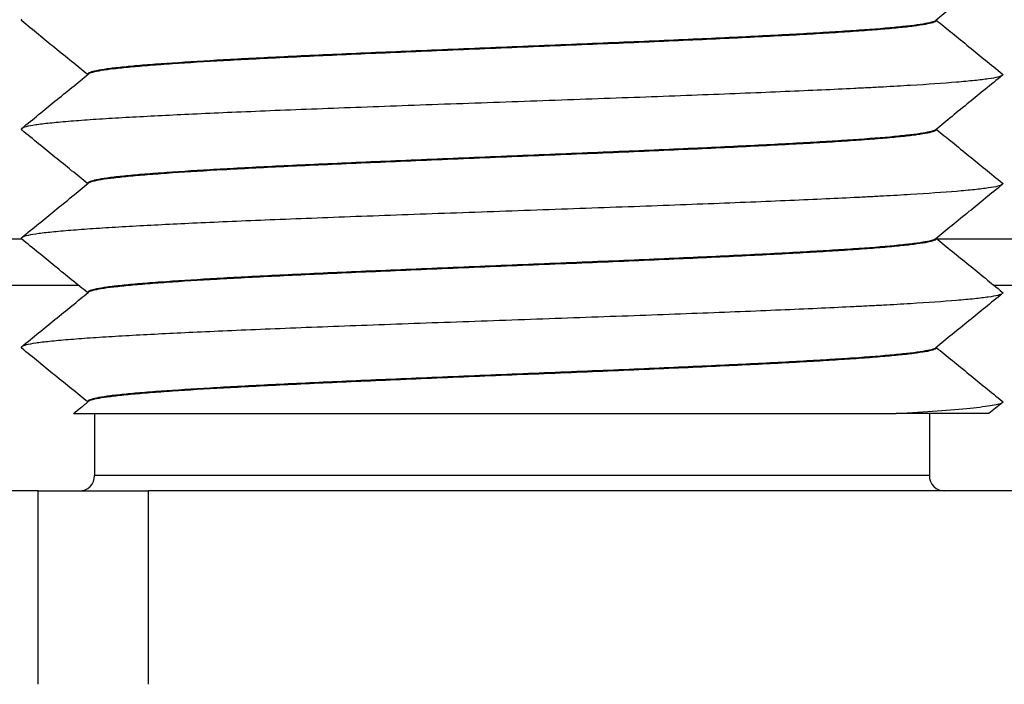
# Model space of a CAD drawing. Extents: x -1763 to 4575, y -3429 to 1051.
# Tile 116 of 193: x 3174.41 to 3180.78, y -2494.45 to -2490.15. Entities that reach past the tile are written whole.
import ezdxf

# ---------------------------------------------------------------- set-up
doc = ezdxf.new("R2010")
doc.units = 0
doc.layers.get('0').update_dxf_attribs({"linetype": 'CONTINUOUS'})
doc.layers.add('1', color=7, linetype='CONTINUOUS')

# ---------------------------------------------------------------- blocks, each defined once
blk = doc.blocks.new('Z-STACK', base_point=(-660.9662, -2613.0821))
at = {"color": 7, "linetype": 'CONTINUOUS'}
for p, q in [((3180.3382, -2490.1562), (3180.3382, -2490.1539)), ((3174.8493, -2490.5062), (3174.8493, -2490.5039)), ((3180.3382, -2490.8618), (3180.3382, -2490.8595)), ((3174.8493, -2491.2117), (3174.8493, -2491.2095)), ((3180.3382, -2491.5673), (3180.3382, -2491.5651)), ((3174.8493, -2491.9173), (3174.8493, -2491.915)), ((3180.3382, -2492.2729), (3180.3382, -2492.2706)), ((3174.8493, -2492.6228), (3174.8493, -2492.6206)), ((3174.7564, -2492.6985), (3174.8937, -2492.6985)), ((3174.8937, -2492.6985), (3174.8937, -2493.0985)), ((3174.8937, -2492.6985), (3180.0797, -2492.6985)), ((3180.2937, -2492.6985), (3180.0797, -2492.6985)), ((3180.2937, -2492.6985), (3180.2937, -2493.0985)), ((3180.6791, -2492.6985), (3180.2937, -2492.6985)), ((3174.5292, -2493.1985), (3173.9489, -2493.1985)), ((3174.5292, -2493.1985), (3174.7937, -2493.1985)), ((3174.7937, -2493.1985), (3175.243, -2493.1985)), ((3180.3937, -2493.1985), (3175.243, -2493.1985)), ((3181.2386, -2493.1985), (3180.3937, -2493.1985))]:
    blk.add_line(p, q, dxfattribs=at)
at = {"color": 4, "linetype": 'CONTINUOUS'}
for p, q in [((3159.696, -2491.5685), (3174.4205, -2491.5685)), ((3180.3431, -2491.5685), (3186.7377, -2491.5685)), ((3160.1313, -2491.8685), (3174.7887, -2491.8685)), ((3180.7115, -2491.8685), (3187.0377, -2491.8685))]:
    blk.add_line(p, q, dxfattribs=at)
at = {"color": 1, "linetype": 'CONTINUOUS'}
for p, q in [((3180.2937, -2493.0985), (3174.8937, -2493.0985)), ((3174.5292, -2494.4485), (3174.5292, -2493.1985)), ((3175.243, -2494.4485), (3175.243, -2493.1985))]:
    blk.add_line(p, q, dxfattribs=at)
at = {"color": 7, "linetype": 'CONTINUOUS'}
for centre, start, end in [((3174.7937, -2493.0985), -90, 0), ((3180.3937, -2493.0985), 180, -90)]:
    blk.add_arc(centre, 0.1, start, end, dxfattribs=at)
for points, knots in [([(3180.7657, -2489.8058), (3180.6913, -2489.8663), (3180.6196, -2489.9248), (3180.5502, -2489.9813), (3180.4757, -2490.042), (3180.4039, -2490.1004), (3180.3347, -2490.1568)], [0, 0, 0, 0, 0.2779219, 0.2779219, 0.2779219, 0.5558438, 0.5558438, 0.5558438, 0.5558438]), ([(3174.4217, -2490.1488), (3174.4207, -2490.1496), (3174.42, -2490.1504), (3174.4195, -2490.1512), (3174.419, -2490.152), (3174.4187, -2490.1529), (3174.4187, -2490.1537), (3174.4187, -2490.1545), (3174.419, -2490.1553), (3174.4195, -2490.1561), (3174.42, -2490.1569), (3174.4207, -2490.1577), (3174.4217, -2490.1585)], [0, 0, 0, 0, 0.00333528, 0.00333528, 0.00333528, 0.00592148, 0.00592148, 0.00592148, 0.0085072, 0.0085072, 0.0085072, 0.01183912, 0.01183912, 0.01183912, 0.01183912]), ([(3174.8489, -2490.5064), (3174.7809, -2490.4511), (3174.7104, -2490.3936), (3174.6372, -2490.334), (3174.5679, -2490.2776), (3174.4961, -2490.2191), (3174.4217, -2490.1585)], [0.0051036, 0.0051036, 0.0051036, 0.0051036, 0.2779219, 0.2779219, 0.2779219, 0.5558438, 0.5558438, 0.5558438, 0.5558438]), ([(3180.3347, -2490.1568), (3180.33, -2490.1606), (3180.3206, -2490.1644), (3180.3067, -2490.1682), (3180.2927, -2490.172), (3180.2741, -2490.1757), (3180.2513, -2490.1795), (3180.2285, -2490.1832), (3180.2014, -2490.1869), (3180.1705, -2490.1906), (3180.1396, -2490.1943), (3180.1048, -2490.1979), (3180.0666, -2490.2015), (3179.9904, -2490.2087), (3179.9006, -2490.2157), (3179.8018, -2490.2225), (3179.7524, -2490.2259), (3179.7007, -2490.2293), (3179.6474, -2490.2326), (3179.6206, -2490.2342), (3179.5937, -2490.2358), (3179.5658, -2490.2375), (3179.5379, -2490.2391), (3179.5092, -2490.2408), (3179.4795, -2490.2424), (3179.4202, -2490.2458), (3179.3574, -2490.2492), (3179.2911, -2490.2526), (3179.2249, -2490.2561), (3179.1553, -2490.2596), (3179.0824, -2490.2631), (3179.0096, -2490.2667), (3178.9336, -2490.2703), (3178.8547, -2490.2739), (3178.7758, -2490.2775), (3178.6941, -2490.2812), (3178.61, -2490.2849), (3178.5259, -2490.2886), (3178.4393, -2490.2924), (3178.351, -2490.2961), (3178.2627, -2490.2999), (3178.1725, -2490.3037), (3178.0812, -2490.3075), (3177.8985, -2490.3151), (3177.7111, -2490.3227), (3177.5247, -2490.3303), (3177.3384, -2490.338), (3177.1531, -2490.3456), (3176.9745, -2490.3531), (3176.8851, -2490.3568), (3176.7974, -2490.3606), (3176.7119, -2490.3642), (3176.6265, -2490.3679), (3176.5432, -2490.3716), (3176.4626, -2490.3752), (3176.382, -2490.3788), (3176.3041, -2490.3824), (3176.2292, -2490.3859), (3176.1544, -2490.3895), (3176.0825, -2490.393), (3176.014, -2490.3964), (3175.9454, -2490.3998), (3175.8802, -2490.4032), (3175.8183, -2490.4065), (3175.7873, -2490.4082), (3175.7572, -2490.4098), (3175.728, -2490.4115), (3175.6988, -2490.4131), (3175.67, -2490.4147), (3175.6415, -2490.4164), (3175.5278, -2490.423), (3175.4202, -2490.4299), (3175.3234, -2490.4369), (3175.275, -2490.4404), (3175.2293, -2490.444), (3175.1869, -2490.4476), (3175.1444, -2490.4512), (3175.1053, -2490.4549), (3175.0699, -2490.4586), (3175.0344, -2490.4623), (3175.0028, -2490.466), (3174.9753, -2490.4697), (3174.9479, -2490.4735), (3174.9246, -2490.4772), (3174.9059, -2490.481), (3174.8877, -2490.4847), (3174.8738, -2490.4884), (3174.8644, -2490.4921), (3174.8588, -2490.4943), (3174.8547, -2490.4965), (3174.8523, -2490.4987), (3174.8503, -2490.5004), (3174.8493, -2490.5022), (3174.8493, -2490.5039)], [0, 0, 0, 0, 0.030523, 0.030523, 0.030523, 0.087025, 0.087025, 0.087025, 0.168609, 0.168609, 0.168609, 0.273035, 0.273035, 0.273035, 0.538716, 0.538716, 0.538716, 0.693478, 0.693478, 0.693478, 0.775166, 0.775166, 0.775166, 0.861646, 0.861646, 0.861646, 1.050293, 1.050293, 1.050293, 1.259264, 1.259264, 1.259264, 1.487248, 1.487248, 1.487248, 1.732213, 1.732213, 1.732213, 1.991422, 1.991422, 1.991422, 2.2615, 2.2615, 2.2615, 2.818402, 2.818402, 2.818402, 3.369152, 3.369152, 3.369152, 3.631903, 3.631903, 3.631903, 3.881492, 3.881492, 3.881492, 4.1151, 4.1151, 4.1151, 4.330599, 4.330599, 4.330599, 4.526566, 4.526566, 4.526566, 4.616966, 4.616966, 4.616966, 4.703569, 4.703569, 4.703569, 5.022376, 5.022376, 5.022376, 5.159316, 5.159316, 5.159316, 5.276863, 5.276863, 5.276863, 5.372035, 5.372035, 5.372035, 5.442388, 5.442388, 5.442388, 5.485438, 5.485438, 5.485438, 5.499278, 5.499278, 5.499278, 5.505512, 5.505512, 5.505512, 5.505512]), ([(3180.3382, -2490.1562), (3180.3382, -2490.158), (3180.3372, -2490.1597), (3180.3352, -2490.1614), (3180.3327, -2490.1636), (3180.3287, -2490.1658), (3180.3231, -2490.168), (3180.3137, -2490.1717), (3180.2999, -2490.1753), (3180.2819, -2490.179), (3180.2634, -2490.1827), (3180.2404, -2490.1865), (3180.2134, -2490.1902), (3180.1864, -2490.1939), (3180.1553, -2490.1976), (3180.1206, -2490.2012), (3180.0859, -2490.2049), (3180.0476, -2490.2085), (3180.0061, -2490.212), (3179.9647, -2490.2156), (3179.9202, -2490.2191), (3179.8732, -2490.2225), (3179.8262, -2490.226), (3179.7766, -2490.2294), (3179.725, -2490.2327), (3179.6734, -2490.2361), (3179.6202, -2490.2394), (3179.5647, -2490.2426), (3179.5089, -2490.2459), (3179.4495, -2490.2493), (3179.3866, -2490.2527), (3179.3238, -2490.256), (3179.2575, -2490.2595), (3179.1878, -2490.263), (3179.1182, -2490.2665), (3179.0453, -2490.27), (3178.9693, -2490.2736), (3178.8933, -2490.2772), (3178.8143, -2490.2809), (3178.7326, -2490.2845), (3178.651, -2490.2882), (3178.5667, -2490.2919), (3178.4803, -2490.2957), (3178.3939, -2490.2994), (3178.3054, -2490.3031), (3178.2154, -2490.3069), (3178.0353, -2490.3145), (3177.8492, -2490.3221), (3177.6627, -2490.3298), (3177.4762, -2490.3374), (3177.2893, -2490.345), (3177.1077, -2490.3526), (3177.0169, -2490.3564), (3176.9275, -2490.3601), (3176.8399, -2490.3638), (3176.7524, -2490.3676), (3176.6668, -2490.3713), (3176.5837, -2490.3749), (3176.5006, -2490.3786), (3176.4199, -2490.3822), (3176.3421, -2490.3858), (3176.2644, -2490.3893), (3176.1895, -2490.3929), (3176.1177, -2490.3964), (3176.046, -2490.3998), (3175.9775, -2490.4033), (3175.9123, -2490.4066), (3175.8471, -2490.41), (3175.7852, -2490.4133), (3175.7268, -2490.4166), (3175.6102, -2490.4231), (3175.4987, -2490.4299), (3175.3969, -2490.4368), (3175.346, -2490.4403), (3175.2975, -2490.4438), (3175.252, -2490.4474), (3175.2064, -2490.451), (3175.1639, -2490.4546), (3175.1249, -2490.4582), (3175.0859, -2490.4619), (3175.0504, -2490.4656), (3175.0189, -2490.4693), (3174.9875, -2490.473), (3174.96, -2490.4768), (3174.9369, -2490.4805), (3174.9138, -2490.4843), (3174.895, -2490.4881), (3174.8809, -2490.4919), (3174.8668, -2490.4957), (3174.8574, -2490.4995), (3174.8527, -2490.5033)], [0, 0, 0, 0, 0.006218, 0.006218, 0.006218, 0.02, 0.02, 0.02, 0.062719, 0.062719, 0.062719, 0.132158, 0.132158, 0.132158, 0.225642, 0.225642, 0.225642, 0.340587, 0.340587, 0.340587, 0.473952, 0.473952, 0.473952, 0.622468, 0.622468, 0.622468, 0.783107, 0.783107, 0.783107, 0.961459, 0.961459, 0.961459, 1.160528, 1.160528, 1.160528, 1.379347, 1.379347, 1.379347, 1.616239, 1.616239, 1.616239, 1.868811, 1.868811, 1.868811, 2.13399, 2.13399, 2.13399, 2.687137, 2.687137, 2.687137, 3.242579, 3.242579, 3.242579, 3.510592, 3.510592, 3.510592, 3.767068, 3.767068, 3.767068, 4.008869, 4.008869, 4.008869, 4.233521, 4.233521, 4.233521, 4.439255, 4.439255, 4.439255, 4.624997, 4.624997, 4.624997, 4.955531, 4.955531, 4.955531, 5.100836, 5.100836, 5.100836, 5.228342, 5.228342, 5.228342, 5.33489, 5.33489, 5.33489, 5.417741, 5.417741, 5.417741, 5.474833, 5.474833, 5.474833, 5.505512, 5.505512, 5.505512, 5.505512]), ([(3180.3385, -2490.1537), (3180.4065, -2490.209), (3180.477, -2490.2665), (3180.5502, -2490.3261), (3180.6196, -2490.3825), (3180.6913, -2490.441), (3180.7657, -2490.5016)], [0.0051044, 0.0051044, 0.0051044, 0.0051044, 0.2779219, 0.2779219, 0.2779219, 0.5558439, 0.5558439, 0.5558439, 0.5558439]), ([(3174.4217, -2490.8543), (3174.4961, -2490.7938), (3174.5679, -2490.7353), (3174.6372, -2490.6788), (3174.7118, -2490.6181), (3174.7836, -2490.5597), (3174.8527, -2490.5033)], [0, 0, 0, 0, 0.2779219, 0.2779219, 0.2779219, 0.5558439, 0.5558439, 0.5558439, 0.5558439]), ([(3180.7657, -2490.5113), (3180.7611, -2490.5151), (3180.7511, -2490.5189), (3180.7359, -2490.5226), (3180.7208, -2490.5263), (3180.7004, -2490.5301), (3180.6752, -2490.5338), (3180.6499, -2490.5375), (3180.6199, -2490.5411), (3180.5854, -2490.5448), (3180.5509, -2490.5484), (3180.512, -2490.552), (3180.4692, -2490.5556), (3180.3837, -2490.5627), (3180.2827, -2490.5697), (3180.1711, -2490.5765), (3180.1153, -2490.5798), (3180.0568, -2490.5832), (3179.9963, -2490.5864), (3179.9661, -2490.5881), (3179.9354, -2490.5897), (3179.9042, -2490.5913), (3179.8729, -2490.5929), (3179.8406, -2490.5946), (3179.8073, -2490.5962), (3179.7407, -2490.5995), (3179.6701, -2490.6028), (3179.5957, -2490.6062), (3179.5212, -2490.6096), (3179.4429, -2490.6131), (3179.3609, -2490.6165), (3179.2789, -2490.62), (3179.1932, -2490.6236), (3179.1042, -2490.6272), (3179.0153, -2490.6307), (3178.923, -2490.6343), (3178.8279, -2490.638), (3178.7328, -2490.6416), (3178.6349, -2490.6453), (3178.5348, -2490.649), (3178.4346, -2490.6527), (3178.3323, -2490.6565), (3178.2284, -2490.6602), (3178.0208, -2490.6677), (3177.8071, -2490.6753), (3177.5937, -2490.6828), (3177.3803, -2490.6904), (3177.1673, -2490.6979), (3176.9611, -2490.7054), (3176.858, -2490.7091), (3176.7565, -2490.7128), (3176.6573, -2490.7165), (3176.5582, -2490.7201), (3176.4614, -2490.7238), (3176.3674, -2490.7274), (3176.2735, -2490.731), (3176.1825, -2490.7345), (3176.0948, -2490.738), (3176.0071, -2490.7416), (3175.9227, -2490.745), (3175.842, -2490.7485), (3175.6804, -2490.7553), (3175.5337, -2490.7619), (3175.4023, -2490.7684), (3175.2699, -2490.7748), (3175.1437, -2490.7815), (3175.0287, -2490.7884), (3174.9712, -2490.7919), (3174.9165, -2490.7954), (3174.8653, -2490.7989), (3174.8141, -2490.8025), (3174.7664, -2490.8061), (3174.7227, -2490.8097), (3174.6789, -2490.8133), (3174.6393, -2490.817), (3174.6042, -2490.8206), (3174.5691, -2490.8243), (3174.5386, -2490.828), (3174.513, -2490.8318), (3174.4875, -2490.8355), (3174.467, -2490.8393), (3174.4517, -2490.843), (3174.4364, -2490.8468), (3174.4264, -2490.8506), (3174.4217, -2490.8543)], [0, 0, 0, 0, 0.032121, 0.032121, 0.032121, 0.093922, 0.093922, 0.093922, 0.18439, 0.18439, 0.18439, 0.301046, 0.301046, 0.301046, 0.599945, 0.599945, 0.599945, 0.774949, 0.774949, 0.774949, 0.867245, 0.867245, 0.867245, 0.964273, 0.964273, 0.964273, 1.176121, 1.176121, 1.176121, 1.411135, 1.411135, 1.411135, 1.667981, 1.667981, 1.667981, 1.944539, 1.944539, 1.944539, 2.237894, 2.237894, 2.237894, 2.544412, 2.544412, 2.544412, 3.179585, 3.179585, 3.179585, 3.812568, 3.812568, 3.812568, 4.116532, 4.116532, 4.116532, 4.406631, 4.406631, 4.406631, 4.679504, 4.679504, 4.679504, 4.932535, 4.932535, 4.932535, 5.372622, 5.372622, 5.372622, 5.746789, 5.746789, 5.746789, 5.910484, 5.910484, 5.910484, 6.053567, 6.053567, 6.053567, 6.172538, 6.172538, 6.172538, 6.264371, 6.264371, 6.264371, 6.326794, 6.326794, 6.326794, 6.35907, 6.35907, 6.35907, 6.35907]), ([(3180.7657, -2490.5113), (3180.6914, -2490.5718), (3180.6196, -2490.6303), (3180.5502, -2490.6868), (3180.4757, -2490.7475), (3180.4039, -2490.806), (3180.3347, -2490.8623)], [0, 0, 0, 0, 0.2779219, 0.2779219, 0.2779219, 0.5558438, 0.5558438, 0.5558438, 0.5558438]), ([(3180.7657, -2490.5016), (3180.7667, -2490.5024), (3180.7675, -2490.5032), (3180.768, -2490.504), (3180.7685, -2490.5048), (3180.7687, -2490.5056), (3180.7687, -2490.5064), (3180.7687, -2490.5073), (3180.7685, -2490.5081), (3180.768, -2490.5089), (3180.7675, -2490.5097), (3180.7667, -2490.5105), (3180.7657, -2490.5113)], [0, 0, 0, 0, 0.00333528, 0.00333528, 0.00333528, 0.00592148, 0.00592148, 0.00592148, 0.0085072, 0.0085072, 0.0085072, 0.01183912, 0.01183912, 0.01183912, 0.01183912]), ([(3174.4217, -2490.8543), (3174.4207, -2490.8552), (3174.42, -2490.856), (3174.4195, -2490.8568), (3174.419, -2490.8576), (3174.4187, -2490.8584), (3174.4187, -2490.8592), (3174.4187, -2490.86), (3174.419, -2490.8608), (3174.4195, -2490.8617), (3174.42, -2490.8625), (3174.4207, -2490.8633), (3174.4217, -2490.8641)], [0, 0, 0, 0, 0.00333528, 0.00333528, 0.00333528, 0.00592148, 0.00592148, 0.00592148, 0.0085072, 0.0085072, 0.0085072, 0.01183912, 0.01183912, 0.01183912, 0.01183912]), ([(3180.3385, -2490.8592), (3180.4065, -2490.9146), (3180.477, -2490.972), (3180.5502, -2491.0316), (3180.6196, -2491.0881), (3180.6914, -2491.1466), (3180.7657, -2491.2071)], [0.0051047, 0.0051047, 0.0051047, 0.0051047, 0.2779219, 0.2779219, 0.2779219, 0.5558439, 0.5558439, 0.5558439, 0.5558439]), ([(3174.8489, -2491.212), (3174.7809, -2491.1566), (3174.7104, -2491.0992), (3174.6372, -2491.0396), (3174.5679, -2490.9831), (3174.4961, -2490.9247), (3174.4217, -2490.8641)], [0.0051044, 0.0051044, 0.0051044, 0.0051044, 0.2779219, 0.2779219, 0.2779219, 0.5558438, 0.5558438, 0.5558438, 0.5558438]), ([(3180.3347, -2490.8623), (3180.33, -2490.8661), (3180.3206, -2490.8699), (3180.3067, -2490.8737), (3180.2927, -2490.8775), (3180.2741, -2490.8813), (3180.2513, -2490.885), (3180.2285, -2490.8888), (3180.2014, -2490.8925), (3180.1705, -2490.8961), (3180.1396, -2490.8998), (3180.1048, -2490.9035), (3180.0666, -2490.9071), (3179.9904, -2490.9142), (3179.9006, -2490.9213), (3179.8018, -2490.9281), (3179.7524, -2490.9315), (3179.7007, -2490.9348), (3179.6474, -2490.9381), (3179.6206, -2490.9398), (3179.5937, -2490.9414), (3179.5658, -2490.943), (3179.5379, -2490.9447), (3179.5092, -2490.9463), (3179.4795, -2490.948), (3179.4202, -2490.9513), (3179.3574, -2490.9547), (3179.2911, -2490.9582), (3179.2249, -2490.9616), (3179.1553, -2490.9651), (3179.0824, -2490.9687), (3179.0096, -2490.9722), (3178.9336, -2490.9758), (3178.8547, -2490.9795), (3178.7758, -2490.9831), (3178.6941, -2490.9868), (3178.61, -2490.9905), (3178.5259, -2490.9942), (3178.4393, -2490.9979), (3178.351, -2491.0017), (3178.2627, -2491.0054), (3178.1725, -2491.0092), (3178.0812, -2491.013), (3177.8985, -2491.0206), (3177.7111, -2491.0283), (3177.5247, -2491.0359), (3177.3384, -2491.0435), (3177.1531, -2491.0511), (3176.9745, -2491.0586), (3176.8851, -2491.0624), (3176.7974, -2491.0661), (3176.7119, -2491.0698), (3176.6265, -2491.0735), (3176.5432, -2491.0772), (3176.4626, -2491.0808), (3176.382, -2491.0844), (3176.3041, -2491.088), (3176.2292, -2491.0915), (3176.1544, -2491.095), (3176.0825, -2491.0985), (3176.014, -2491.1019), (3175.9454, -2491.1054), (3175.8802, -2491.1087), (3175.8183, -2491.1121), (3175.7873, -2491.1137), (3175.7572, -2491.1154), (3175.728, -2491.117), (3175.6988, -2491.1186), (3175.67, -2491.1203), (3175.6415, -2491.1219), (3175.5278, -2491.1286), (3175.4202, -2491.1354), (3175.3234, -2491.1425), (3175.275, -2491.146), (3175.2293, -2491.1496), (3175.1869, -2491.1532), (3175.1444, -2491.1568), (3175.1053, -2491.1604), (3175.0699, -2491.1641), (3175.0344, -2491.1678), (3175.0028, -2491.1715), (3174.9753, -2491.1753), (3174.9479, -2491.179), (3174.9246, -2491.1828), (3174.9059, -2491.1866), (3174.8877, -2491.1903), (3174.8738, -2491.194), (3174.8644, -2491.1977), (3174.8588, -2491.1998), (3174.8547, -2491.202), (3174.8523, -2491.2042), (3174.8503, -2491.206), (3174.8493, -2491.2077), (3174.8493, -2491.2095)], [0, 0, 0, 0, 0.030523, 0.030523, 0.030523, 0.087025, 0.087025, 0.087025, 0.168609, 0.168609, 0.168609, 0.273035, 0.273035, 0.273035, 0.538716, 0.538716, 0.538716, 0.693478, 0.693478, 0.693478, 0.775166, 0.775166, 0.775166, 0.861646, 0.861646, 0.861646, 1.050293, 1.050293, 1.050293, 1.259264, 1.259264, 1.259264, 1.487248, 1.487248, 1.487248, 1.732213, 1.732213, 1.732213, 1.991422, 1.991422, 1.991422, 2.2615, 2.2615, 2.2615, 2.818402, 2.818402, 2.818402, 3.369152, 3.369152, 3.369152, 3.631903, 3.631903, 3.631903, 3.881492, 3.881492, 3.881492, 4.1151, 4.1151, 4.1151, 4.330599, 4.330599, 4.330599, 4.526566, 4.526566, 4.526566, 4.616966, 4.616966, 4.616966, 4.703569, 4.703569, 4.703569, 5.022376, 5.022376, 5.022376, 5.159316, 5.159316, 5.159316, 5.276863, 5.276863, 5.276863, 5.372035, 5.372035, 5.372035, 5.442388, 5.442388, 5.442388, 5.485438, 5.485438, 5.485438, 5.499278, 5.499278, 5.499278, 5.505512, 5.505512, 5.505512, 5.505512]), ([(3180.3382, -2490.8618), (3180.3382, -2490.8635), (3180.3372, -2490.8653), (3180.3352, -2490.867), (3180.3327, -2490.8692), (3180.3287, -2490.8714), (3180.3231, -2490.8735), (3180.3137, -2490.8772), (3180.2999, -2490.8809), (3180.2819, -2490.8845), (3180.2634, -2490.8883), (3180.2404, -2490.892), (3180.2134, -2490.8958), (3180.1864, -2490.8995), (3180.1553, -2490.9031), (3180.1206, -2490.9068), (3180.0859, -2490.9104), (3180.0476, -2490.914), (3180.0061, -2490.9176), (3179.9647, -2490.9211), (3179.9202, -2490.9246), (3179.8732, -2490.9281), (3179.8262, -2490.9315), (3179.7766, -2490.9349), (3179.725, -2490.9383), (3179.6734, -2490.9417), (3179.6202, -2490.9449), (3179.5647, -2490.9482), (3179.5089, -2490.9515), (3179.4495, -2490.9548), (3179.3866, -2490.9582), (3179.3238, -2490.9616), (3179.2575, -2490.9651), (3179.1878, -2490.9686), (3179.1182, -2490.9721), (3179.0453, -2490.9756), (3178.9693, -2490.9792), (3178.8933, -2490.9828), (3178.8143, -2490.9864), (3178.7326, -2490.9901), (3178.651, -2490.9938), (3178.5667, -2490.9975), (3178.4803, -2491.0012), (3178.3939, -2491.0049), (3178.3054, -2491.0087), (3178.2154, -2491.0125), (3178.0353, -2491.02), (3177.8492, -2491.0277), (3177.6627, -2491.0353), (3177.4762, -2491.043), (3177.2893, -2491.0506), (3177.1077, -2491.0581), (3177.0169, -2491.0619), (3176.9275, -2491.0657), (3176.8399, -2491.0694), (3176.7524, -2491.0731), (3176.6668, -2491.0768), (3176.5837, -2491.0805), (3176.5006, -2491.0841), (3176.4199, -2491.0877), (3176.3421, -2491.0913), (3176.2644, -2491.0949), (3176.1895, -2491.0984), (3176.1177, -2491.1019), (3176.046, -2491.1054), (3175.9775, -2491.1088), (3175.9123, -2491.1122), (3175.8471, -2491.1156), (3175.7852, -2491.1189), (3175.7268, -2491.1222), (3175.6102, -2491.1287), (3175.4987, -2491.1354), (3175.3969, -2491.1424), (3175.346, -2491.1458), (3175.2975, -2491.1494), (3175.252, -2491.1529), (3175.2064, -2491.1565), (3175.1639, -2491.1601), (3175.1249, -2491.1638), (3175.0859, -2491.1674), (3175.0504, -2491.1711), (3175.0189, -2491.1748), (3174.9875, -2491.1786), (3174.96, -2491.1823), (3174.9369, -2491.1861), (3174.9138, -2491.1899), (3174.895, -2491.1936), (3174.8809, -2491.1975), (3174.8668, -2491.2013), (3174.8574, -2491.2051), (3174.8527, -2491.2089)], [0, 0, 0, 0, 0.006218, 0.006218, 0.006218, 0.02, 0.02, 0.02, 0.062719, 0.062719, 0.062719, 0.132158, 0.132158, 0.132158, 0.225642, 0.225642, 0.225642, 0.340587, 0.340587, 0.340587, 0.473952, 0.473952, 0.473952, 0.622468, 0.622468, 0.622468, 0.783107, 0.783107, 0.783107, 0.961459, 0.961459, 0.961459, 1.160528, 1.160528, 1.160528, 1.379347, 1.379347, 1.379347, 1.616239, 1.616239, 1.616239, 1.868811, 1.868811, 1.868811, 2.13399, 2.13399, 2.13399, 2.687137, 2.687137, 2.687137, 3.242579, 3.242579, 3.242579, 3.510592, 3.510592, 3.510592, 3.767068, 3.767068, 3.767068, 4.008869, 4.008869, 4.008869, 4.233521, 4.233521, 4.233521, 4.439255, 4.439255, 4.439255, 4.624997, 4.624997, 4.624997, 4.955531, 4.955531, 4.955531, 5.100836, 5.100836, 5.100836, 5.228342, 5.228342, 5.228342, 5.33489, 5.33489, 5.33489, 5.417741, 5.417741, 5.417741, 5.474833, 5.474833, 5.474833, 5.505512, 5.505512, 5.505512, 5.505512]), ([(3174.4217, -2491.5599), (3174.4961, -2491.4993), (3174.5679, -2491.4409), (3174.6372, -2491.3844), (3174.7118, -2491.3237), (3174.7836, -2491.2652), (3174.8527, -2491.2089)], [0, 0, 0, 0, 0.2779219, 0.2779219, 0.2779219, 0.5558439, 0.5558439, 0.5558439, 0.5558439]), ([(3180.7657, -2491.2169), (3180.7611, -2491.2206), (3180.7511, -2491.2244), (3180.7359, -2491.2282), (3180.7208, -2491.2319), (3180.7004, -2491.2356), (3180.6752, -2491.2393), (3180.6499, -2491.243), (3180.6199, -2491.2467), (3180.5854, -2491.2503), (3180.5509, -2491.254), (3180.512, -2491.2576), (3180.4692, -2491.2612), (3180.3837, -2491.2683), (3180.2827, -2491.2753), (3180.1711, -2491.282), (3180.1153, -2491.2854), (3180.0568, -2491.2887), (3179.9963, -2491.292), (3179.9661, -2491.2936), (3179.9354, -2491.2953), (3179.9042, -2491.2969), (3179.8729, -2491.2985), (3179.8406, -2491.3001), (3179.8073, -2491.3018), (3179.7407, -2491.305), (3179.6701, -2491.3084), (3179.5957, -2491.3118), (3179.5212, -2491.3152), (3179.4429, -2491.3186), (3179.3609, -2491.3221), (3179.2789, -2491.3256), (3179.1932, -2491.3291), (3179.1042, -2491.3327), (3179.0153, -2491.3363), (3178.923, -2491.3399), (3178.8279, -2491.3436), (3178.7328, -2491.3472), (3178.6349, -2491.3509), (3178.5348, -2491.3546), (3178.4346, -2491.3583), (3178.3323, -2491.362), (3178.2284, -2491.3658), (3178.0208, -2491.3733), (3177.8071, -2491.3808), (3177.5937, -2491.3884), (3177.3803, -2491.3959), (3177.1673, -2491.4035), (3176.9611, -2491.4109), (3176.858, -2491.4146), (3176.7565, -2491.4183), (3176.6573, -2491.422), (3176.5582, -2491.4257), (3176.4614, -2491.4293), (3176.3674, -2491.4329), (3176.2735, -2491.4365), (3176.1825, -2491.4401), (3176.0948, -2491.4436), (3176.0071, -2491.4471), (3175.9227, -2491.4506), (3175.842, -2491.454), (3175.6804, -2491.4609), (3175.5337, -2491.4675), (3175.4023, -2491.4739), (3175.2699, -2491.4804), (3175.1437, -2491.4871), (3175.0287, -2491.494), (3174.9712, -2491.4975), (3174.9165, -2491.501), (3174.8653, -2491.5045), (3174.8141, -2491.508), (3174.7664, -2491.5116), (3174.7227, -2491.5152), (3174.6789, -2491.5189), (3174.6393, -2491.5225), (3174.6042, -2491.5262), (3174.5691, -2491.5299), (3174.5386, -2491.5336), (3174.513, -2491.5373), (3174.4875, -2491.5411), (3174.467, -2491.5448), (3174.4517, -2491.5486), (3174.4364, -2491.5523), (3174.4264, -2491.5561), (3174.4217, -2491.5599)], [0, 0, 0, 0, 0.032121, 0.032121, 0.032121, 0.093922, 0.093922, 0.093922, 0.18439, 0.18439, 0.18439, 0.301046, 0.301046, 0.301046, 0.599945, 0.599945, 0.599945, 0.774949, 0.774949, 0.774949, 0.867245, 0.867245, 0.867245, 0.964273, 0.964273, 0.964273, 1.176121, 1.176121, 1.176121, 1.411135, 1.411135, 1.411135, 1.667981, 1.667981, 1.667981, 1.944539, 1.944539, 1.944539, 2.237894, 2.237894, 2.237894, 2.544412, 2.544412, 2.544412, 3.179585, 3.179585, 3.179585, 3.812568, 3.812568, 3.812568, 4.116532, 4.116532, 4.116532, 4.406631, 4.406631, 4.406631, 4.679504, 4.679504, 4.679504, 4.932535, 4.932535, 4.932535, 5.372622, 5.372622, 5.372622, 5.746789, 5.746789, 5.746789, 5.910484, 5.910484, 5.910484, 6.053567, 6.053567, 6.053567, 6.172538, 6.172538, 6.172538, 6.264371, 6.264371, 6.264371, 6.326794, 6.326794, 6.326794, 6.35907, 6.35907, 6.35907, 6.35907]), ([(3180.7657, -2491.2169), (3180.6912, -2491.2775), (3180.6195, -2491.336), (3180.5502, -2491.3924), (3180.4757, -2491.4531), (3180.4039, -2491.5116), (3180.3347, -2491.5679)], [0, 0, 0, 0, 0.2779219, 0.2779219, 0.2779219, 0.5558438, 0.5558438, 0.5558438, 0.5558438]), ([(3180.7657, -2491.2071), (3180.7667, -2491.2079), (3180.7675, -2491.2087), (3180.768, -2491.2096), (3180.7685, -2491.2104), (3180.7687, -2491.2112), (3180.7687, -2491.212), (3180.7687, -2491.2128), (3180.7685, -2491.2136), (3180.768, -2491.2144), (3180.7675, -2491.2153), (3180.7667, -2491.2161), (3180.7657, -2491.2169)], [0, 0, 0, 0, 0.00333528, 0.00333528, 0.00333528, 0.00592148, 0.00592148, 0.00592148, 0.0085072, 0.0085072, 0.0085072, 0.01183912, 0.01183912, 0.01183912, 0.01183912]), ([(3174.4217, -2491.5599), (3174.4207, -2491.5607), (3174.42, -2491.5615), (3174.4195, -2491.5623), (3174.419, -2491.5631), (3174.4187, -2491.564), (3174.4187, -2491.5648), (3174.4187, -2491.5656), (3174.419, -2491.5664), (3174.4195, -2491.5672), (3174.42, -2491.568), (3174.4207, -2491.5688), (3174.4217, -2491.5697)], [0, 0, 0, 0, 0.00333528, 0.00333528, 0.00333528, 0.00592148, 0.00592148, 0.00592148, 0.0085072, 0.0085072, 0.0085072, 0.01183912, 0.01183912, 0.01183912, 0.01183912]), ([(3174.8489, -2491.9176), (3174.7809, -2491.8622), (3174.7104, -2491.8048), (3174.6372, -2491.7451), (3174.568, -2491.6888), (3174.4962, -2491.6303), (3174.4217, -2491.5697)], [0.0051037, 0.0051037, 0.0051037, 0.0051037, 0.2779219, 0.2779219, 0.2779219, 0.5558438, 0.5558438, 0.5558438, 0.5558438]), ([(3180.3347, -2491.5679), (3180.33, -2491.5717), (3180.3206, -2491.5755), (3180.3067, -2491.5793), (3180.2927, -2491.5831), (3180.2741, -2491.5868), (3180.2513, -2491.5906), (3180.2285, -2491.5943), (3180.2014, -2491.598), (3180.1705, -2491.6017), (3180.1396, -2491.6054), (3180.1048, -2491.609), (3180.0666, -2491.6126), (3179.9904, -2491.6198), (3179.9006, -2491.6268), (3179.8018, -2491.6336), (3179.7524, -2491.637), (3179.7007, -2491.6404), (3179.6474, -2491.6437), (3179.6206, -2491.6453), (3179.5937, -2491.6469), (3179.5658, -2491.6486), (3179.5379, -2491.6502), (3179.5092, -2491.6519), (3179.4795, -2491.6536), (3179.4202, -2491.6569), (3179.3574, -2491.6603), (3179.2911, -2491.6637), (3179.2249, -2491.6672), (3179.1553, -2491.6707), (3179.0824, -2491.6742), (3179.0096, -2491.6778), (3178.9336, -2491.6814), (3178.8547, -2491.685), (3178.7758, -2491.6886), (3178.6941, -2491.6923), (3178.61, -2491.696), (3178.5259, -2491.6997), (3178.4393, -2491.7035), (3178.351, -2491.7072), (3178.2627, -2491.711), (3178.1725, -2491.7148), (3178.0812, -2491.7186), (3177.8985, -2491.7262), (3177.7111, -2491.7338), (3177.5247, -2491.7414), (3177.3384, -2491.7491), (3177.1531, -2491.7567), (3176.9745, -2491.7642), (3176.8851, -2491.7679), (3176.7974, -2491.7717), (3176.7119, -2491.7754), (3176.6265, -2491.779), (3176.5432, -2491.7827), (3176.4626, -2491.7863), (3176.382, -2491.7899), (3176.3041, -2491.7935), (3176.2292, -2491.7971), (3176.1544, -2491.8006), (3176.0825, -2491.8041), (3176.014, -2491.8075), (3175.9454, -2491.8109), (3175.8802, -2491.8143), (3175.8183, -2491.8176), (3175.7873, -2491.8193), (3175.7572, -2491.8209), (3175.728, -2491.8226), (3175.6988, -2491.8242), (3175.67, -2491.8258), (3175.6415, -2491.8275), (3175.5278, -2491.8341), (3175.4202, -2491.841), (3175.3234, -2491.848), (3175.275, -2491.8515), (3175.2293, -2491.8551), (3175.1869, -2491.8587), (3175.1444, -2491.8623), (3175.1053, -2491.866), (3175.0699, -2491.8697), (3175.0344, -2491.8734), (3175.0028, -2491.8771), (3174.9753, -2491.8808), (3174.9479, -2491.8846), (3174.9246, -2491.8884), (3174.9059, -2491.8922), (3174.8877, -2491.8958), (3174.8738, -2491.8995), (3174.8644, -2491.9032), (3174.8588, -2491.9054), (3174.8547, -2491.9076), (3174.8523, -2491.9098), (3174.8503, -2491.9115), (3174.8493, -2491.9133), (3174.8493, -2491.915)], [0, 0, 0, 0, 0.030523, 0.030523, 0.030523, 0.087025, 0.087025, 0.087025, 0.168609, 0.168609, 0.168609, 0.273035, 0.273035, 0.273035, 0.538716, 0.538716, 0.538716, 0.693478, 0.693478, 0.693478, 0.775166, 0.775166, 0.775166, 0.861646, 0.861646, 0.861646, 1.050293, 1.050293, 1.050293, 1.259264, 1.259264, 1.259264, 1.487248, 1.487248, 1.487248, 1.732213, 1.732213, 1.732213, 1.991422, 1.991422, 1.991422, 2.2615, 2.2615, 2.2615, 2.818402, 2.818402, 2.818402, 3.369152, 3.369152, 3.369152, 3.631903, 3.631903, 3.631903, 3.881492, 3.881492, 3.881492, 4.1151, 4.1151, 4.1151, 4.330599, 4.330599, 4.330599, 4.526566, 4.526566, 4.526566, 4.616966, 4.616966, 4.616966, 4.703569, 4.703569, 4.703569, 5.022376, 5.022376, 5.022376, 5.159316, 5.159316, 5.159316, 5.276863, 5.276863, 5.276863, 5.372035, 5.372035, 5.372035, 5.442388, 5.442388, 5.442388, 5.485438, 5.485438, 5.485438, 5.499278, 5.499278, 5.499278, 5.505512, 5.505512, 5.505512, 5.505512]), ([(3180.3382, -2491.5673), (3180.3382, -2491.5691), (3180.3372, -2491.5708), (3180.3352, -2491.5726), (3180.3327, -2491.5747), (3180.3287, -2491.5769), (3180.3231, -2491.5791), (3180.3137, -2491.5828), (3180.2999, -2491.5864), (3180.2819, -2491.5901), (3180.2634, -2491.5939), (3180.2404, -2491.5976), (3180.2134, -2491.6013), (3180.1864, -2491.605), (3180.1553, -2491.6087), (3180.1206, -2491.6123), (3180.0859, -2491.616), (3180.0476, -2491.6196), (3180.0061, -2491.6231), (3179.9647, -2491.6267), (3179.9202, -2491.6302), (3179.8732, -2491.6336), (3179.8262, -2491.6371), (3179.7766, -2491.6405), (3179.725, -2491.6438), (3179.6734, -2491.6472), (3179.6202, -2491.6505), (3179.5647, -2491.6537), (3179.5089, -2491.657), (3179.4495, -2491.6604), (3179.3866, -2491.6638), (3179.3238, -2491.6672), (3179.2575, -2491.6706), (3179.1878, -2491.6741), (3179.1182, -2491.6776), (3179.0453, -2491.6812), (3178.9693, -2491.6848), (3178.8933, -2491.6883), (3178.8143, -2491.692), (3178.7326, -2491.6956), (3178.651, -2491.6993), (3178.5667, -2491.703), (3178.4803, -2491.7068), (3178.3939, -2491.7105), (3178.3054, -2491.7143), (3178.2154, -2491.718), (3178.0353, -2491.7256), (3177.8492, -2491.7332), (3177.6627, -2491.7409), (3177.4762, -2491.7485), (3177.2893, -2491.7561), (3177.1077, -2491.7637), (3177.0169, -2491.7675), (3176.9275, -2491.7712), (3176.8399, -2491.775), (3176.7524, -2491.7787), (3176.6668, -2491.7824), (3176.5837, -2491.786), (3176.5006, -2491.7897), (3176.4199, -2491.7933), (3176.3421, -2491.7969), (3176.2644, -2491.8005), (3176.1895, -2491.804), (3176.1177, -2491.8075), (3176.046, -2491.8109), (3175.9775, -2491.8144), (3175.9123, -2491.8178), (3175.8471, -2491.8211), (3175.7852, -2491.8244), (3175.7268, -2491.8277), (3175.6102, -2491.8342), (3175.4987, -2491.841), (3175.3969, -2491.8479), (3175.346, -2491.8514), (3175.2975, -2491.8549), (3175.252, -2491.8585), (3175.2064, -2491.8621), (3175.1639, -2491.8657), (3175.1249, -2491.8693), (3175.0859, -2491.873), (3175.0504, -2491.8767), (3175.0189, -2491.8804), (3174.9875, -2491.8841), (3174.96, -2491.8879), (3174.9369, -2491.8916), (3174.9138, -2491.8954), (3174.895, -2491.8992), (3174.8809, -2491.903), (3174.8668, -2491.9068), (3174.8574, -2491.9106), (3174.8527, -2491.9144)], [0, 0, 0, 0, 0.006218, 0.006218, 0.006218, 0.02, 0.02, 0.02, 0.062719, 0.062719, 0.062719, 0.132158, 0.132158, 0.132158, 0.225642, 0.225642, 0.225642, 0.340587, 0.340587, 0.340587, 0.473952, 0.473952, 0.473952, 0.622468, 0.622468, 0.622468, 0.783107, 0.783107, 0.783107, 0.961459, 0.961459, 0.961459, 1.160528, 1.160528, 1.160528, 1.379347, 1.379347, 1.379347, 1.616239, 1.616239, 1.616239, 1.868811, 1.868811, 1.868811, 2.13399, 2.13399, 2.13399, 2.687137, 2.687137, 2.687137, 3.242579, 3.242579, 3.242579, 3.510592, 3.510592, 3.510592, 3.767068, 3.767068, 3.767068, 4.008869, 4.008869, 4.008869, 4.233521, 4.233521, 4.233521, 4.439255, 4.439255, 4.439255, 4.624997, 4.624997, 4.624997, 4.955531, 4.955531, 4.955531, 5.100836, 5.100836, 5.100836, 5.228342, 5.228342, 5.228342, 5.33489, 5.33489, 5.33489, 5.417741, 5.417741, 5.417741, 5.474833, 5.474833, 5.474833, 5.505512, 5.505512, 5.505512, 5.505512]), ([(3180.3385, -2491.5648), (3180.4065, -2491.6202), (3180.477, -2491.6776), (3180.5502, -2491.7372), (3180.6196, -2491.7936), (3180.6913, -2491.8521), (3180.7657, -2491.9127)], [0.0051038, 0.0051038, 0.0051038, 0.0051038, 0.2779219, 0.2779219, 0.2779219, 0.5558439, 0.5558439, 0.5558439, 0.5558439]), ([(3174.4217, -2492.2654), (3174.4961, -2492.2049), (3174.5679, -2492.1464), (3174.6372, -2492.09), (3174.7118, -2492.0292), (3174.7836, -2491.9708), (3174.8527, -2491.9144)], [0, 0, 0, 0, 0.2779219, 0.2779219, 0.2779219, 0.5558439, 0.5558439, 0.5558439, 0.5558439]), ([(3180.7657, -2491.9224), (3180.7611, -2491.9262), (3180.7511, -2491.93), (3180.7359, -2491.9337), (3180.7208, -2491.9375), (3180.7004, -2491.9412), (3180.6752, -2491.9449), (3180.6499, -2491.9486), (3180.6199, -2491.9523), (3180.5854, -2491.9559), (3180.5509, -2491.9595), (3180.512, -2491.9632), (3180.4692, -2491.9667), (3180.3837, -2491.9739), (3180.2827, -2491.9808), (3180.1711, -2491.9876), (3180.1153, -2491.991), (3180.0568, -2491.9943), (3179.9963, -2491.9976), (3179.9661, -2491.9992), (3179.9354, -2492.0008), (3179.9042, -2492.0024), (3179.8729, -2492.004), (3179.8406, -2492.0057), (3179.8073, -2492.0073), (3179.7407, -2492.0106), (3179.6701, -2492.0139), (3179.5957, -2492.0173), (3179.5212, -2492.0207), (3179.4429, -2492.0242), (3179.3609, -2492.0277), (3179.2789, -2492.0311), (3179.1932, -2492.0347), (3179.1042, -2492.0383), (3179.0153, -2492.0418), (3178.923, -2492.0455), (3178.8279, -2492.0491), (3178.7328, -2492.0528), (3178.6349, -2492.0564), (3178.5348, -2492.0601), (3178.4346, -2492.0639), (3178.3323, -2492.0676), (3178.2284, -2492.0713), (3178.0208, -2492.0788), (3177.8071, -2492.0864), (3177.5937, -2492.0939), (3177.3803, -2492.1015), (3177.1673, -2492.109), (3176.9611, -2492.1165), (3176.858, -2492.1202), (3176.7565, -2492.1239), (3176.6573, -2492.1276), (3176.5582, -2492.1312), (3176.4614, -2492.1349), (3176.3674, -2492.1385), (3176.2735, -2492.1421), (3176.1825, -2492.1456), (3176.0948, -2492.1492), (3176.0071, -2492.1527), (3175.9227, -2492.1561), (3175.842, -2492.1596), (3175.6804, -2492.1664), (3175.5337, -2492.1731), (3175.4023, -2492.1795), (3175.2699, -2492.186), (3175.1437, -2492.1927), (3175.0287, -2492.1996), (3174.9712, -2492.203), (3174.9165, -2492.2065), (3174.8653, -2492.21), (3174.8141, -2492.2136), (3174.7664, -2492.2172), (3174.7227, -2492.2208), (3174.6789, -2492.2244), (3174.6393, -2492.2281), (3174.6042, -2492.2318), (3174.5691, -2492.2354), (3174.5386, -2492.2392), (3174.513, -2492.2429), (3174.4875, -2492.2466), (3174.467, -2492.2504), (3174.4517, -2492.2541), (3174.4364, -2492.2579), (3174.4264, -2492.2617), (3174.4217, -2492.2654)], [0, 0, 0, 0, 0.032121, 0.032121, 0.032121, 0.093922, 0.093922, 0.093922, 0.18439, 0.18439, 0.18439, 0.301046, 0.301046, 0.301046, 0.599945, 0.599945, 0.599945, 0.774949, 0.774949, 0.774949, 0.867245, 0.867245, 0.867245, 0.964273, 0.964273, 0.964273, 1.176121, 1.176121, 1.176121, 1.411135, 1.411135, 1.411135, 1.667981, 1.667981, 1.667981, 1.944539, 1.944539, 1.944539, 2.237894, 2.237894, 2.237894, 2.544412, 2.544412, 2.544412, 3.179585, 3.179585, 3.179585, 3.812568, 3.812568, 3.812568, 4.116532, 4.116532, 4.116532, 4.406631, 4.406631, 4.406631, 4.679504, 4.679504, 4.679504, 4.932535, 4.932535, 4.932535, 5.372622, 5.372622, 5.372622, 5.746789, 5.746789, 5.746789, 5.910484, 5.910484, 5.910484, 6.053567, 6.053567, 6.053567, 6.172538, 6.172538, 6.172538, 6.264371, 6.264371, 6.264371, 6.326794, 6.326794, 6.326794, 6.35907, 6.35907, 6.35907, 6.35907]), ([(3180.7657, -2491.9224), (3180.6913, -2491.983), (3180.6196, -2492.0415), (3180.5502, -2492.0979), (3180.4757, -2492.1587), (3180.4039, -2492.2171), (3180.3347, -2492.2734)], [0, 0, 0, 0, 0.2779219, 0.2779219, 0.2779219, 0.5558438, 0.5558438, 0.5558438, 0.5558438]), ([(3180.7657, -2491.9127), (3180.7667, -2491.9135), (3180.7675, -2491.9143), (3180.768, -2491.9151), (3180.7685, -2491.9159), (3180.7687, -2491.9167), (3180.7687, -2491.9176), (3180.7687, -2491.9184), (3180.7685, -2491.9192), (3180.768, -2491.92), (3180.7675, -2491.9208), (3180.7667, -2491.9216), (3180.7657, -2491.9224)], [0, 0, 0, 0, 0.00333528, 0.00333528, 0.00333528, 0.00592148, 0.00592148, 0.00592148, 0.0085072, 0.0085072, 0.0085072, 0.01183912, 0.01183912, 0.01183912, 0.01183912]), ([(3174.4217, -2492.2654), (3174.4207, -2492.2663), (3174.42, -2492.2671), (3174.4195, -2492.2679), (3174.419, -2492.2687), (3174.4187, -2492.2695), (3174.4187, -2492.2703), (3174.4187, -2492.2711), (3174.419, -2492.272), (3174.4195, -2492.2728), (3174.42, -2492.2736), (3174.4207, -2492.2744), (3174.4217, -2492.2752)], [0, 0, 0, 0, 0.00333528, 0.00333528, 0.00333528, 0.00592148, 0.00592148, 0.00592148, 0.0085072, 0.0085072, 0.0085072, 0.01183912, 0.01183912, 0.01183912, 0.01183912]), ([(3174.8489, -2492.6231), (3174.7809, -2492.5677), (3174.7104, -2492.5103), (3174.6372, -2492.4507), (3174.5679, -2492.3942), (3174.4961, -2492.3358), (3174.4217, -2492.2752)], [0.0051034, 0.0051034, 0.0051034, 0.0051034, 0.2779219, 0.2779219, 0.2779219, 0.5558438, 0.5558438, 0.5558438, 0.5558438]), ([(3180.3347, -2492.2734), (3180.33, -2492.2772), (3180.3206, -2492.281), (3180.3067, -2492.2848), (3180.2927, -2492.2886), (3180.2741, -2492.2924), (3180.2513, -2492.2961), (3180.2285, -2492.2999), (3180.2014, -2492.3036), (3180.1705, -2492.3072), (3180.1396, -2492.3109), (3180.1048, -2492.3146), (3180.0666, -2492.3182), (3179.9904, -2492.3254), (3179.9006, -2492.3324), (3179.8018, -2492.3392), (3179.7524, -2492.3426), (3179.7007, -2492.3459), (3179.6474, -2492.3492), (3179.6206, -2492.3509), (3179.5937, -2492.3525), (3179.5658, -2492.3541), (3179.5379, -2492.3558), (3179.5092, -2492.3574), (3179.4795, -2492.3591), (3179.4202, -2492.3625), (3179.3574, -2492.3659), (3179.2911, -2492.3693), (3179.2249, -2492.3728), (3179.1553, -2492.3763), (3179.0824, -2492.3798), (3179.0096, -2492.3833), (3178.9336, -2492.3869), (3178.8547, -2492.3906), (3178.7758, -2492.3942), (3178.6941, -2492.3979), (3178.61, -2492.4016), (3178.5259, -2492.4053), (3178.4393, -2492.409), (3178.351, -2492.4128), (3178.2627, -2492.4165), (3178.1725, -2492.4203), (3178.0812, -2492.4241), (3177.8985, -2492.4317), (3177.7111, -2492.4394), (3177.5247, -2492.447), (3177.3384, -2492.4546), (3177.1531, -2492.4622), (3176.9745, -2492.4697), (3176.8851, -2492.4735), (3176.7974, -2492.4772), (3176.7119, -2492.4809), (3176.6265, -2492.4846), (3176.5432, -2492.4883), (3176.4626, -2492.4919), (3176.382, -2492.4955), (3176.3041, -2492.4991), (3176.2292, -2492.5026), (3176.1544, -2492.5061), (3176.0825, -2492.5096), (3176.014, -2492.5131), (3175.9454, -2492.5165), (3175.8802, -2492.5199), (3175.8183, -2492.5232), (3175.7873, -2492.5248), (3175.7572, -2492.5265), (3175.728, -2492.5281), (3175.6988, -2492.5297), (3175.67, -2492.5314), (3175.6415, -2492.533), (3175.5278, -2492.5397), (3175.4202, -2492.5465), (3175.3234, -2492.5536), (3175.275, -2492.5571), (3175.2293, -2492.5607), (3175.1869, -2492.5643), (3175.1444, -2492.5679), (3175.1053, -2492.5715), (3175.0699, -2492.5752), (3175.0344, -2492.5789), (3175.0028, -2492.5826), (3174.9753, -2492.5864), (3174.9479, -2492.5901), (3174.9246, -2492.5939), (3174.9059, -2492.5977), (3174.8877, -2492.6014), (3174.8738, -2492.6051), (3174.8644, -2492.6088), (3174.8588, -2492.611), (3174.8547, -2492.6131), (3174.8523, -2492.6153), (3174.8503, -2492.6171), (3174.8493, -2492.6188), (3174.8493, -2492.6206)], [0, 0, 0, 0, 0.030523, 0.030523, 0.030523, 0.087025, 0.087025, 0.087025, 0.168609, 0.168609, 0.168609, 0.273035, 0.273035, 0.273035, 0.538716, 0.538716, 0.538716, 0.693478, 0.693478, 0.693478, 0.775166, 0.775166, 0.775166, 0.861646, 0.861646, 0.861646, 1.050293, 1.050293, 1.050293, 1.259264, 1.259264, 1.259264, 1.487248, 1.487248, 1.487248, 1.732213, 1.732213, 1.732213, 1.991422, 1.991422, 1.991422, 2.2615, 2.2615, 2.2615, 2.818402, 2.818402, 2.818402, 3.369152, 3.369152, 3.369152, 3.631903, 3.631903, 3.631903, 3.881492, 3.881492, 3.881492, 4.1151, 4.1151, 4.1151, 4.330599, 4.330599, 4.330599, 4.526566, 4.526566, 4.526566, 4.616966, 4.616966, 4.616966, 4.703569, 4.703569, 4.703569, 5.022376, 5.022376, 5.022376, 5.159316, 5.159316, 5.159316, 5.276863, 5.276863, 5.276863, 5.372035, 5.372035, 5.372035, 5.442388, 5.442388, 5.442388, 5.485438, 5.485438, 5.485438, 5.499278, 5.499278, 5.499278, 5.505512, 5.505512, 5.505512, 5.505512]), ([(3180.3382, -2492.2729), (3180.3382, -2492.2746), (3180.3372, -2492.2764), (3180.3352, -2492.2781), (3180.3327, -2492.2803), (3180.3287, -2492.2825), (3180.3231, -2492.2846), (3180.3137, -2492.2883), (3180.2999, -2492.292), (3180.2819, -2492.2957), (3180.2634, -2492.2994), (3180.2404, -2492.3032), (3180.2134, -2492.3069), (3180.1864, -2492.3106), (3180.1553, -2492.3143), (3180.1206, -2492.3179), (3180.0859, -2492.3215), (3180.0476, -2492.3251), (3180.0061, -2492.3287), (3179.9647, -2492.3322), (3179.9202, -2492.3357), (3179.8732, -2492.3392), (3179.8262, -2492.3427), (3179.7766, -2492.3461), (3179.725, -2492.3494), (3179.6734, -2492.3528), (3179.6202, -2492.356), (3179.5647, -2492.3593), (3179.5089, -2492.3626), (3179.4495, -2492.3659), (3179.3866, -2492.3693), (3179.3238, -2492.3727), (3179.2575, -2492.3762), (3179.1878, -2492.3797), (3179.1182, -2492.3832), (3179.0453, -2492.3867), (3178.9693, -2492.3903), (3178.8933, -2492.3939), (3178.8143, -2492.3975), (3178.7326, -2492.4012), (3178.651, -2492.4049), (3178.5667, -2492.4086), (3178.4803, -2492.4123), (3178.3939, -2492.4161), (3178.3054, -2492.4198), (3178.2154, -2492.4236), (3178.0353, -2492.4312), (3177.8492, -2492.4388), (3177.6627, -2492.4464), (3177.4762, -2492.4541), (3177.2893, -2492.4617), (3177.1077, -2492.4693), (3177.0169, -2492.473), (3176.9275, -2492.4768), (3176.8399, -2492.4805), (3176.7524, -2492.4842), (3176.6668, -2492.4879), (3176.5837, -2492.4916), (3176.5006, -2492.4952), (3176.4199, -2492.4989), (3176.3421, -2492.5024), (3176.2644, -2492.506), (3176.1895, -2492.5095), (3176.1177, -2492.513), (3176.046, -2492.5165), (3175.9775, -2492.5199), (3175.9123, -2492.5233), (3175.8471, -2492.5267), (3175.7852, -2492.53), (3175.7268, -2492.5333), (3175.6102, -2492.5398), (3175.4987, -2492.5465), (3175.3969, -2492.5535), (3175.346, -2492.557), (3175.2975, -2492.5605), (3175.252, -2492.564), (3175.2064, -2492.5676), (3175.1639, -2492.5712), (3175.1249, -2492.5749), (3175.0859, -2492.5785), (3175.0504, -2492.5822), (3175.0189, -2492.5859), (3174.9875, -2492.5897), (3174.96, -2492.5934), (3174.9369, -2492.5972), (3174.9138, -2492.601), (3174.895, -2492.6048), (3174.8809, -2492.6086), (3174.8668, -2492.6124), (3174.8574, -2492.6162), (3174.8527, -2492.62)], [0, 0, 0, 0, 0.006218, 0.006218, 0.006218, 0.02, 0.02, 0.02, 0.062719, 0.062719, 0.062719, 0.132158, 0.132158, 0.132158, 0.225642, 0.225642, 0.225642, 0.340587, 0.340587, 0.340587, 0.473952, 0.473952, 0.473952, 0.622468, 0.622468, 0.622468, 0.783107, 0.783107, 0.783107, 0.961459, 0.961459, 0.961459, 1.160528, 1.160528, 1.160528, 1.379347, 1.379347, 1.379347, 1.616239, 1.616239, 1.616239, 1.868811, 1.868811, 1.868811, 2.13399, 2.13399, 2.13399, 2.687137, 2.687137, 2.687137, 3.242579, 3.242579, 3.242579, 3.510592, 3.510592, 3.510592, 3.767068, 3.767068, 3.767068, 4.008869, 4.008869, 4.008869, 4.233521, 4.233521, 4.233521, 4.439255, 4.439255, 4.439255, 4.624997, 4.624997, 4.624997, 4.955531, 4.955531, 4.955531, 5.100836, 5.100836, 5.100836, 5.228342, 5.228342, 5.228342, 5.33489, 5.33489, 5.33489, 5.417741, 5.417741, 5.417741, 5.474833, 5.474833, 5.474833, 5.505512, 5.505512, 5.505512, 5.505512]), ([(3180.3385, -2492.2703), (3180.4065, -2492.3257), (3180.477, -2492.3831), (3180.5502, -2492.4427), (3180.6196, -2492.4992), (3180.6914, -2492.5577), (3180.7657, -2492.6182)], [0.0051041, 0.0051041, 0.0051041, 0.0051041, 0.2779219, 0.2779219, 0.2779219, 0.5558439, 0.5558439, 0.5558439, 0.5558439]), ([(3174.7564, -2492.6985), (3174.7724, -2492.6854), (3174.7885, -2492.6723), (3174.8045, -2492.6592), (3174.8206, -2492.6462), (3174.8367, -2492.6331), (3174.8527, -2492.62)], [0, 0, 0, 0, 0.0621437, 0.0621437, 0.0621437, 0.1242874, 0.1242874, 0.1242874, 0.1242874]), ([(3180.7657, -2492.628), (3180.7619, -2492.6311), (3180.7546, -2492.6341), (3180.7438, -2492.6372), (3180.7329, -2492.6403), (3180.7186, -2492.6433), (3180.7009, -2492.6464), (3180.6833, -2492.6494), (3180.6623, -2492.6524), (3180.6382, -2492.6554), (3180.6141, -2492.6584), (3180.5869, -2492.6614), (3180.5569, -2492.6644), (3180.4968, -2492.6703), (3180.4253, -2492.6761), (3180.3449, -2492.6818), (3180.2645, -2492.6875), (3180.1752, -2492.6931), (3180.0797, -2492.6985)], [0, 0, 0, 0, 0.0239911, 0.0239911, 0.0239911, 0.0677877, 0.0677877, 0.0677877, 0.1311608, 0.1311608, 0.1311608, 0.2129933, 0.2129933, 0.2129933, 0.4257407, 0.4257407, 0.4257407, 0.6914229, 0.6914229, 0.6914229, 0.6914229]), ([(3180.7657, -2492.628), (3180.7513, -2492.6397), (3180.7369, -2492.6515), (3180.7224, -2492.6632), (3180.708, -2492.675), (3180.6936, -2492.6867), (3180.6791, -2492.6985)], [0, 0, 0, 0, 0.0558287, 0.0558287, 0.0558287, 0.1116574, 0.1116574, 0.1116574, 0.1116574]), ([(3180.7657, -2492.6182), (3180.7667, -2492.619), (3180.7675, -2492.6199), (3180.768, -2492.6207), (3180.7685, -2492.6215), (3180.7687, -2492.6223), (3180.7687, -2492.6231), (3180.7687, -2492.6239), (3180.7685, -2492.6247), (3180.768, -2492.6256), (3180.7675, -2492.6264), (3180.7667, -2492.6272), (3180.7657, -2492.628)], [0, 0, 0, 0, 0.00333528, 0.00333528, 0.00333528, 0.00592148, 0.00592148, 0.00592148, 0.0085072, 0.0085072, 0.0085072, 0.01183912, 0.01183912, 0.01183912, 0.01183912])]:
    blk.add_open_spline(points, degree=3, knots=knots, dxfattribs=at)

msp = doc.modelspace()

# ---------------------------------------------------------------- block references
at = {"layer": '1'}
msp.add_blockref('Z-STACK', (-660.9662, -2613.0821), dxfattribs=at)

doc.saveas('drawing.dxf')
